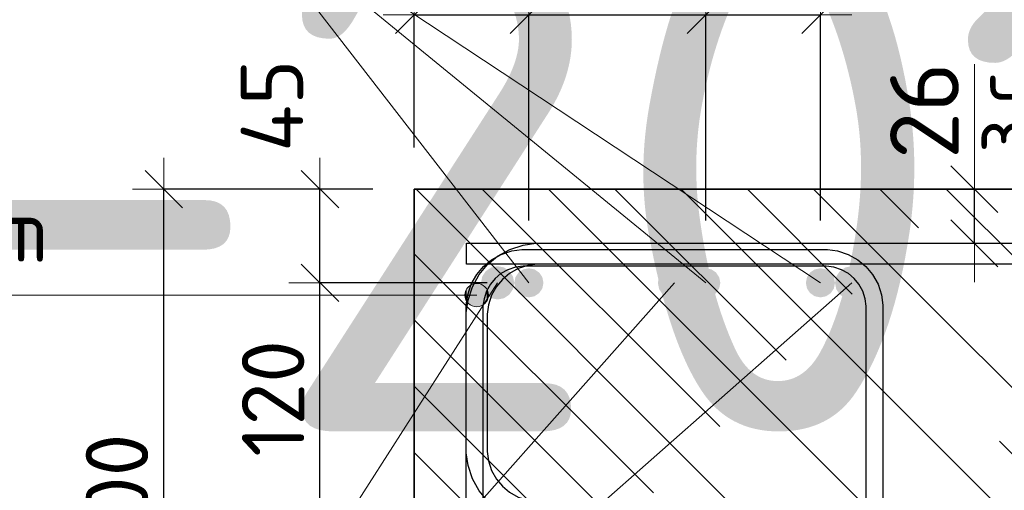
# Model space of a CAD drawing. Header units: metres. Extents: x -38 to 107, y -15 to 21.
# Tile 64 of 89: x 72.105 to 72.578, y 5.518 to 5.744. Entities that reach past the tile are written whole.
import ezdxf

# ---------------------------------------------------------------- set-up
doc = ezdxf.new("R2010")
doc.units = ezdxf.units.M
doc.header["$PDMODE"] = 65
for name, color, linetype, lineweight in [('XR$4$Арм. стержнями верхней зоны', 180, 'Continuous', 35), ('XR$4$Арм.стержн. Арматура края', 96, 'Continuous', 35), ('XR$4$Арм.стержн. Доп. арматура', 180, 'Continuous', 35), ('XR$4$Арм.стержн. Хомут', 240, 'Continuous', 35), ('XR$4$Арм.стержн.горизонт. 1', 180, 'Continuous', 35), ('XR$4$Размерная линия (1)', 7, 'Continuous', 13), ('XR$4$Размерная линия_ общее', 7, 'Continuous', 13)]:
    doc.layers.add(name, color=color, linetype=linetype, lineweight=lineweight)
doc.styles.add('ISOCPEUR', font='txt')
doc.dimstyles.new('DIMSTYLE_15', dxfattribs={"dimtxt": 0.033, "dimasz": 0.0375, "dimexe": 0, "dimexo": 0, "dimgap": 0.0165, "dimtad": 2, "dimdec": 0, "dimlfac": 1000, "dimrnd": 1, "dimzin": 12, "dimdsep": 46, "dimtxsty": 'ISOCPEUR', "dimblk1": 'ALL_ML_STRICH', "dimblk2": 'ALL_ML_STRICH', "dimsah": 1, "dimcen": 0, "dimclrd": 7, "dimclre": 256, "dimclrt": 7, "dimadec": 0, "dimazin": 0, "dimtfac": 1, "dimtdec": 0, "dimtix": 1, "dimtmove": 2, "dimatfit": 3, "dimfxl": 0, "dimtvp": 1.2, "dimtzin": 0, "dimlwd": 0, "dimlwe": -3, "dimarcsym": 0})
doc.dimstyles.new('DIMSTYLE_16', dxfattribs={"dimtxt": 0.03, "dimasz": 0.03, "dimexe": 0, "dimexo": 0, "dimgap": 0.015, "dimtad": 2, "dimdec": 0, "dimlfac": 1000, "dimrnd": 1, "dimzin": 12, "dimdsep": 46, "dimtxsty": 'ISOCPEUR', "dimblk1": 'ALL_ML_STRICH', "dimblk2": 'ALL_ML_STRICH', "dimsah": 1, "dimcen": 0, "dimclrd": 7, "dimclre": 256, "dimclrt": 7, "dimadec": 0, "dimazin": 0, "dimtfac": 1, "dimtdec": 0, "dimtix": 1, "dimtmove": 2, "dimatfit": 3, "dimfxl": 0, "dimtzin": 0, "dimlwd": 0, "dimlwe": -3, "dimarcsym": 0})
doc.dimstyles.new('DIMSTYLE_18', dxfattribs={"dimtxt": 0.03, "dimasz": 0.03, "dimexe": 0, "dimexo": 0, "dimgap": 0.015, "dimtad": 2, "dimdec": 0, "dimlfac": 1000, "dimrnd": 1, "dimzin": 12, "dimdsep": 46, "dimtxsty": 'ISOCPEUR', "dimblk1": 'ALL_ML_STRICH', "dimblk2": 'ALL_ML_STRICH', "dimsah": 1, "dimcen": 0, "dimclrd": 7, "dimclre": 256, "dimclrt": 7, "dimadec": 0, "dimazin": 0, "dimtfac": 1, "dimtdec": 0, "dimtix": 1, "dimtmove": 2, "dimatfit": 3, "dimfxl": 0, "dimtvp": 1.2, "dimtzin": 0, "dimlwd": 0, "dimlwe": -3, "dimarcsym": 0})
doc.dimstyles.new('DIMSTYLE_25', dxfattribs={"dimtxt": 0.03, "dimasz": 0.03, "dimexe": 0, "dimexo": 0, "dimgap": 0.015, "dimtad": 2, "dimdec": 0, "dimlfac": 1000, "dimrnd": 5, "dimzin": 12, "dimdsep": 46, "dimtxsty": 'ISOCPEUR', "dimblk1": 'ALL_ML_STRICH', "dimblk2": 'ALL_ML_STRICH', "dimsah": 1, "dimcen": 0, "dimclrd": 7, "dimclre": 256, "dimclrt": 7, "dimadec": 0, "dimazin": 0, "dimtfac": 1, "dimtdec": 0, "dimtix": 1, "dimtmove": 2, "dimatfit": 3, "dimfxl": 0, "dimtvp": 1.2, "dimtzin": 0, "dimlwd": 0, "dimlwe": -3, "dimarcsym": 0})
doc.dimstyles.new('DIMSTYLE_26', dxfattribs={"dimtxt": 0.03, "dimasz": 0.03, "dimexe": 0, "dimexo": 0, "dimgap": 0.015, "dimtad": 2, "dimdec": 0, "dimlfac": 1000, "dimrnd": 5, "dimzin": 12, "dimdsep": 46, "dimtxsty": 'ISOCPEUR', "dimblk1": 'ALL_ML_STRICH', "dimblk2": 'ALL_ML_STRICH', "dimsah": 1, "dimcen": 0, "dimclrd": 7, "dimclre": 256, "dimclrt": 7, "dimadec": 0, "dimazin": 0, "dimtfac": 1, "dimtdec": 0, "dimtix": 1, "dimtmove": 2, "dimatfit": 3, "dimfxl": 0, "dimtzin": 0, "dimlwd": 0, "dimlwe": -3, "dimarcsym": 0})
doc.dimstyles.new('DIMSTYLE_27', dxfattribs={"dimtxt": 0.03, "dimasz": 0.03, "dimexe": 0, "dimexo": 0, "dimgap": 0.015, "dimtad": 2, "dimdec": 0, "dimlfac": 1000, "dimrnd": 5, "dimzin": 12, "dimdsep": 46, "dimtxsty": 'ISOCPEUR', "dimblk1": 'ALL_ML_STRICH', "dimblk2": 'ALL_ML_STRICH', "dimsah": 1, "dimcen": 0, "dimclrd": 7, "dimclre": 256, "dimclrt": 7, "dimadec": 0, "dimazin": 0, "dimtfac": 1, "dimtdec": 0, "dimtix": 1, "dimtmove": 2, "dimatfit": 3, "dimfxl": 0, "dimtvp": 1.2, "dimtzin": 0, "dimlwd": 0, "dimlwe": -3, "dimarcsym": 0})
pattern_1 = [(135, (0, 0), (-0.031819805, -0.031819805), [0.4, -0.05, 0, -0.05]), (135, (-0.01591, -0.01591), (-0.031819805, -0.031819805), [0.8, -0.1, 0.1, -0.1])]

# ---------------------------------------------------------------- blocks, each defined once
blk = doc.blocks.new('ALL_ML_STRICH')
at = {"color": 0, "linetype": 'ByBlock', "lineweight": -2}
for p, q in [((0, -0.5), (0, 0.5)), ((-0.3, -0.3), (0.3, 0.3)), ((-1, 0), (0.5, 0))]:
    blk.add_line(p, q, dxfattribs=at)
blk = doc.blocks.new('*D433')
at = {"layer": 'DEFPOINTS', "color": 7, "linetype": 'Continuous', "lineweight": 13, "transparency": 33554687}
for p in [(72.29474, 5.66307), (72.1744, 5.36307), (72.2947, 5.36307)]:
    blk.add_point(p, dxfattribs=at)
at = {"layer": 'XR$4$Размерная линия (1)', "color": 9, "linetype": 'Continuous', "lineweight": -2, "true_color": 0xc7c7c7, "transparency": 33554687}
for p, q in [((72.27474, 5.66307), (72.1744, 5.66307)), ((72.2747, 5.36307), (72.1744, 5.36307))]:
    blk.add_line(p, q, dxfattribs=at)
at = {"layer": 'XR$4$Размерная линия (1)', "color": 7, "linetype": 'Continuous', "lineweight": -2, "transparency": 33554687}
blk.add_line((72.1744, 5.36307), (72.1744, 5.66307), dxfattribs=at)
at = {"layer": 'XR$4$Размерная линия (1)', "color": 7, "linetype": 'Continuous', "lineweight": 13, "transparency": 33554687, "xscale": 0.03, "yscale": 0.03, "zscale": 0.03}
for p, rotation in [((72.1744, 5.66307), 90), ((72.1744, 5.36307), 270)]:
    blk.add_blockref('ALL_ML_STRICH', p, dxfattribs=dict(at, rotation=rotation))
at = {"layer": 'XR$4$Размерная линия (1)', "color": 7, "linetype": 'Continuous', "lineweight": 13, "transparency": 33554687, "insert": (72.1519, 5.51457), "char_height": 0.03, "width": 0.09, "attachment_point": 5, "rotation": 90, "style": 'ISOCPEUR'}
blk.add_mtext('\\A1;{300}', dxfattribs=at)
blk = doc.blocks.new('*D504')
at = {"layer": 'DEFPOINTS', "color": 7, "linetype": 'Continuous', "lineweight": 13, "transparency": 33554687}
for p in [(72.52365, 5.66307), (72.52365, 5.63707), (72.56364, 5.63707)]:
    blk.add_point(p, dxfattribs=at)
at = {"layer": 'XR$4$Размерная линия_ общее', "color": 253, "linetype": 'Continuous', "lineweight": -2, "true_color": 0xa0a0a0, "transparency": 33554687}
for p, q in [((72.54365, 5.66307), (72.56364, 5.66307)), ((72.54365, 5.63707), (72.56364, 5.63707))]:
    blk.add_line(p, q, dxfattribs=at)
at = {"layer": 'XR$4$Размерная линия_ общее', "color": 7, "linetype": 'Continuous', "lineweight": -2, "transparency": 33554687}
blk.add_line((72.56364, 5.63707), (72.56364, 5.66307), dxfattribs=at)
at = {"layer": 'XR$4$Размерная линия_ общее', "color": 7, "linetype": 'Continuous', "lineweight": 13, "transparency": 33554687, "xscale": 0.0375, "yscale": 0.0375, "zscale": 0.0375}
for p, rotation in [((72.56364, 5.66307), 90), ((72.56364, 5.63707), 270)]:
    blk.add_blockref('ALL_ML_STRICH', p, dxfattribs=dict(at, rotation=rotation))
at = {"layer": 'XR$4$Размерная линия_ общее', "color": 7, "linetype": 'Continuous', "lineweight": 13, "transparency": 33554687, "insert": (72.56317, 5.68043), "char_height": 0.027, "width": 0.00135, "attachment_point": 1, "rotation": 90, "line_spacing_factor": 0.60241, "style": 'ISOCPEUR'}
blk.add_mtext('з.с.', dxfattribs=at)
at = {"layer": 'XR$4$Размерная линия_ общее', "color": 7, "linetype": 'Continuous', "lineweight": 13, "transparency": 33554687, "insert": (72.53964, 5.70079), "char_height": 0.033, "width": 0.066, "attachment_point": 5, "rotation": 90, "style": 'ISOCPEUR'}
blk.add_mtext('\\A1;{26}', dxfattribs=at)
blk = doc.blocks.new('*D505')
at = {"layer": 'DEFPOINTS', "color": 7, "linetype": 'Continuous', "lineweight": 13, "transparency": 33554687}
for p in [(72.2947, 5.74681), (72.2947, 5.66307), (72.3497, 5.62807)]:
    blk.add_point(p, dxfattribs=at)
at = {"layer": 'XR$4$Размерная линия (1)', "color": 9, "linetype": 'Continuous', "lineweight": -2, "true_color": 0xc7c7c7, "transparency": 33554687}
for p, q in [((72.2947, 5.68307), (72.2947, 5.74681)), ((72.3497, 5.64807), (72.3497, 5.74681))]:
    blk.add_line(p, q, dxfattribs=at)
at = {"layer": 'XR$4$Размерная линия (1)', "color": 7, "linetype": 'Continuous', "lineweight": -2, "transparency": 33554687}
blk.add_line((72.2947, 5.74681), (72.3497, 5.74681), dxfattribs=at)
at = {"layer": 'XR$4$Размерная линия (1)', "color": 7, "linetype": 'Continuous', "lineweight": 13, "transparency": 33554687, "xscale": 0.03, "yscale": 0.03, "zscale": 0.03, "rotation": 180}
blk.add_blockref('ALL_ML_STRICH', (72.2947, 5.74681), dxfattribs=at)
at = {"layer": 'XR$4$Размерная линия (1)', "color": 7, "linetype": 'Continuous', "lineweight": 13, "transparency": 33554687, "xscale": 0.03, "yscale": 0.03, "zscale": 0.03}
blk.add_blockref('ALL_ML_STRICH', (72.3497, 5.74681), dxfattribs=at)
at = {"layer": 'XR$4$Размерная линия (1)', "color": 7, "linetype": 'Continuous', "lineweight": 13, "transparency": 33554687, "insert": (72.37641, 5.81719), "char_height": 0.03, "width": 0.06, "attachment_point": 5, "style": 'ISOCPEUR'}
blk.add_mtext('\\A1;{55}', dxfattribs=at)
blk = doc.blocks.new('*D506')
at = {"layer": 'DEFPOINTS', "color": 7, "linetype": 'Continuous', "lineweight": 13, "transparency": 33554687}
for p in [(72.3497, 5.74681), (72.3497, 5.62807), (72.43463, 5.62807)]:
    blk.add_point(p, dxfattribs=at)
at = {"layer": 'XR$4$Размерная линия (1)', "color": 9, "linetype": 'Continuous', "lineweight": -2, "true_color": 0xc7c7c7, "transparency": 33554687}
for p, q in [((72.3497, 5.64807), (72.3497, 5.74681)), ((72.43463, 5.64807), (72.43463, 5.74681))]:
    blk.add_line(p, q, dxfattribs=at)
at = {"layer": 'XR$4$Размерная линия (1)', "color": 7, "linetype": 'Continuous', "lineweight": -2, "transparency": 33554687}
blk.add_line((72.3497, 5.74681), (72.43463, 5.74681), dxfattribs=at)
at = {"layer": 'XR$4$Размерная линия (1)', "color": 7, "linetype": 'Continuous', "lineweight": 13, "transparency": 33554687, "xscale": 0.03, "yscale": 0.03, "zscale": 0.03, "rotation": 180}
blk.add_blockref('ALL_ML_STRICH', (72.3497, 5.74681), dxfattribs=at)
at = {"layer": 'XR$4$Размерная линия (1)', "color": 7, "linetype": 'Continuous', "lineweight": 13, "transparency": 33554687, "xscale": 0.03, "yscale": 0.03, "zscale": 0.03}
blk.add_blockref('ALL_ML_STRICH', (72.43463, 5.74681), dxfattribs=at)
at = {"layer": 'XR$4$Размерная линия (1)', "color": 7, "linetype": 'Continuous', "lineweight": 13, "transparency": 33554687, "insert": (72.39366, 5.76931), "char_height": 0.03, "width": 0.06, "attachment_point": 5, "style": 'ISOCPEUR'}
blk.add_mtext('\\A1;{85}', dxfattribs=at)
blk = doc.blocks.new('*D507')
at = {"layer": 'DEFPOINTS', "color": 7, "linetype": 'Continuous', "lineweight": 13, "transparency": 33554687}
for p in [(72.43463, 5.74681), (72.43463, 5.62807), (72.4897, 5.62807)]:
    blk.add_point(p, dxfattribs=at)
at = {"layer": 'XR$4$Размерная линия (1)', "color": 9, "linetype": 'Continuous', "lineweight": -2, "true_color": 0xc7c7c7, "transparency": 33554687}
for p, q in [((72.43463, 5.64807), (72.43463, 5.74681)), ((72.4897, 5.64807), (72.4897, 5.74681))]:
    blk.add_line(p, q, dxfattribs=at)
at = {"layer": 'XR$4$Размерная линия (1)', "color": 7, "linetype": 'Continuous', "lineweight": -2, "transparency": 33554687}
blk.add_line((72.43463, 5.74681), (72.4897, 5.74681), dxfattribs=at)
at = {"layer": 'XR$4$Размерная линия (1)', "color": 7, "linetype": 'Continuous', "lineweight": 13, "transparency": 33554687, "xscale": 0.03, "yscale": 0.03, "zscale": 0.03, "rotation": 180}
blk.add_blockref('ALL_ML_STRICH', (72.43463, 5.74681), dxfattribs=at)
at = {"layer": 'XR$4$Размерная линия (1)', "color": 7, "linetype": 'Continuous', "lineweight": 13, "transparency": 33554687, "xscale": 0.03, "yscale": 0.03, "zscale": 0.03}
blk.add_blockref('ALL_ML_STRICH', (72.4897, 5.74681), dxfattribs=at)
at = {"layer": 'XR$4$Размерная линия (1)', "color": 7, "linetype": 'Continuous', "lineweight": 13, "transparency": 33554687, "insert": (72.53632, 5.76949), "char_height": 0.03, "width": 0.06, "attachment_point": 5, "style": 'ISOCPEUR'}
blk.add_mtext('\\A1;{55}', dxfattribs=at)
blk = doc.blocks.new('*D510')
at = {"layer": 'DEFPOINTS', "color": 7, "linetype": 'Continuous', "lineweight": 13, "transparency": 33554687}
for p in [(72.3497, 5.61807), (72.2494, 5.49807), (72.33466, 5.49807)]:
    blk.add_point(p, dxfattribs=at)
at = {"layer": 'XR$4$Размерная линия (1)', "color": 9, "linetype": 'Continuous', "lineweight": -2, "true_color": 0xc7c7c7, "transparency": 33554687}
for p, q in [((72.3297, 5.61807), (72.2494, 5.61807)), ((72.31466, 5.49807), (72.2494, 5.49807))]:
    blk.add_line(p, q, dxfattribs=at)
at = {"layer": 'XR$4$Размерная линия (1)', "color": 7, "linetype": 'Continuous', "lineweight": -2, "transparency": 33554687}
blk.add_line((72.2494, 5.49807), (72.2494, 5.61807), dxfattribs=at)
at = {"layer": 'XR$4$Размерная линия (1)', "color": 7, "linetype": 'Continuous', "lineweight": 13, "transparency": 33554687, "xscale": 0.03, "yscale": 0.03, "zscale": 0.03}
for p, rotation in [((72.2494, 5.61807), 90), ((72.2494, 5.49807), 270)]:
    blk.add_blockref('ALL_ML_STRICH', p, dxfattribs=dict(at, rotation=rotation))
at = {"layer": 'XR$4$Размерная линия (1)', "color": 7, "linetype": 'Continuous', "lineweight": 13, "transparency": 33554687, "insert": (72.2269, 5.56257), "char_height": 0.03, "width": 0.09, "attachment_point": 5, "rotation": 90, "style": 'ISOCPEUR'}
blk.add_mtext('\\A1;{120}', dxfattribs=at)
blk = doc.blocks.new('*D511')
at = {"layer": 'DEFPOINTS', "color": 7, "linetype": 'Continuous', "lineweight": 13, "transparency": 33554687}
for p in [(72.2947, 5.66307), (72.2494, 5.61807), (72.3497, 5.61807)]:
    blk.add_point(p, dxfattribs=at)
at = {"layer": 'XR$4$Размерная линия (1)', "color": 9, "linetype": 'Continuous', "lineweight": -2, "true_color": 0xc7c7c7, "transparency": 33554687}
for p, q in [((72.2747, 5.66307), (72.2494, 5.66307)), ((72.3297, 5.61807), (72.2494, 5.61807))]:
    blk.add_line(p, q, dxfattribs=at)
at = {"layer": 'XR$4$Размерная линия (1)', "color": 7, "linetype": 'Continuous', "lineweight": -2, "transparency": 33554687}
blk.add_line((72.2494, 5.61807), (72.2494, 5.66307), dxfattribs=at)
at = {"layer": 'XR$4$Размерная линия (1)', "color": 7, "linetype": 'Continuous', "lineweight": 13, "transparency": 33554687, "xscale": 0.03, "yscale": 0.03, "zscale": 0.03}
for p, rotation in [((72.2494, 5.66307), 90), ((72.2494, 5.61807), 270)]:
    blk.add_blockref('ALL_ML_STRICH', p, dxfattribs=dict(at, rotation=rotation))
at = {"layer": 'XR$4$Размерная линия (1)', "color": 7, "linetype": 'Continuous', "lineweight": 13, "transparency": 33554687, "insert": (72.22633, 5.7031), "char_height": 0.03, "width": 0.06, "attachment_point": 5, "rotation": 90, "style": 'ISOCPEUR'}
blk.add_mtext('\\A1;{45}', dxfattribs=at)

msp = doc.modelspace()

# ---------------------------------------------------------------- hatches: boundary and pattern name
at = {"linetype": 'Continuous', "lineweight": 25, "transparency": 33554687}
h = msp.add_hatch(dxfattribs=at)
h.set_pattern_fill('__________540', scale=0.015, style=0, pattern_type=2)
h.set_pattern_definition(pattern_1)
h.paths.add_polyline_path([(72.5447, 5.66307), (72.2947, 5.66307), (72.2947, 5.36307), (72.5447, 5.36307)], flags=0)
h = msp.add_hatch(dxfattribs=at)
h.set_pattern_fill('__________540', scale=0.015, style=0, pattern_type=2)
h.set_pattern_definition(pattern_1)
h.paths.add_polyline_path([(72.5447, 5.66307), (72.5447, 5.46307), (72.68855, 5.46307), (72.68855, 5.66307)], flags=0)
at = {"layer": 'XR$4$Арм.стержн. Арматура края', "linetype": 'Continuous', "lineweight": 13, "transparency": 33554687}
for points in [[(72.31981, 5.61498), (72.32183, 5.60733), (72.32183, 5.61701)], [(72.32183, 5.61701), (72.32465, 5.60655), (72.32465, 5.6178)], [(72.32183, 5.61701), (72.32183, 5.60733), (72.32465, 5.60655)], [(72.32465, 5.6178), (72.32465, 5.60655), (72.32746, 5.60733)], [(72.32465, 5.6178), (72.32746, 5.60733), (72.32746, 5.61701)], [(72.32746, 5.61701), (72.32746, 5.60733), (72.32948, 5.60936)], [(72.32746, 5.61701), (72.32948, 5.60936), (72.32948, 5.61498)], [(72.31981, 5.60936), (72.31981, 5.61498), (72.31902, 5.61217)], [(72.31981, 5.61498), (72.31981, 5.60936), (72.32183, 5.60733)], [(72.32948, 5.61498), (72.32948, 5.60936), (72.33027, 5.61217)]]:
    msp.add_hatch(color=7, dxfattribs=at).paths.add_polyline_path(points)
at = {"layer": 'XR$4$Арм.стержн. Доп. арматура', "linetype": 'Continuous', "lineweight": 50, "transparency": 33554687}
for points in [[(72.3567, 5.61807), (72.35617, 5.62075), (72.35465, 5.62302), (72.35238, 5.62453), (72.3497, 5.62507), (72.34702, 5.62453), (72.34475, 5.62302), (72.34324, 5.62075), (72.3427, 5.61807), (72.34324, 5.61539), (72.34475, 5.61312), (72.34702, 5.6116), (72.3497, 5.61107), (72.35238, 5.6116), (72.35465, 5.61312), (72.35617, 5.61539)], [(72.44163, 5.61807), (72.44109, 5.62075), (72.43958, 5.62302), (72.43731, 5.62453), (72.43463, 5.62507), (72.43195, 5.62453), (72.42968, 5.62302), (72.42816, 5.62075), (72.42763, 5.61807), (72.42816, 5.61539), (72.42968, 5.61312), (72.43195, 5.6116), (72.43463, 5.61107), (72.43731, 5.6116), (72.43958, 5.61312), (72.44109, 5.61539)], [(72.4967, 5.61807), (72.49617, 5.62075), (72.49465, 5.62302), (72.49238, 5.62453), (72.4897, 5.62507), (72.48702, 5.62453), (72.48475, 5.62302), (72.48324, 5.62075), (72.4827, 5.61807), (72.48324, 5.61539), (72.48475, 5.61312), (72.48702, 5.6116), (72.4897, 5.61107), (72.49238, 5.6116), (72.49465, 5.61312), (72.49617, 5.61539)]]:
    msp.add_hatch(color=7, dxfattribs=at).paths.add_polyline_path(points)
at = {"layer": 'XR$4$Арм.стержн.горизонт. 1', "linetype": 'Continuous', "lineweight": 50, "transparency": 33554687}
for points in [[(72.3427, 5.61807), (72.34209, 5.62113), (72.34036, 5.62372), (72.33776, 5.62546), (72.3347, 5.62607), (72.33164, 5.62546), (72.32905, 5.62372), (72.32731, 5.62113), (72.3267, 5.61807), (72.32731, 5.61501), (72.32905, 5.61241), (72.33164, 5.61068), (72.3347, 5.61007), (72.33776, 5.61068), (72.34036, 5.61241), (72.34209, 5.61501)], [(72.42763, 5.61807), (72.42702, 5.62113), (72.42528, 5.62372), (72.42269, 5.62546), (72.41963, 5.62607), (72.41657, 5.62546), (72.41397, 5.62372), (72.41224, 5.62113), (72.41163, 5.61807), (72.41224, 5.61501), (72.41397, 5.61241), (72.41657, 5.61068), (72.41963, 5.61007), (72.42269, 5.61068), (72.42528, 5.61241), (72.42702, 5.61501)], [(72.5127, 5.61807), (72.51209, 5.62113), (72.51036, 5.62372), (72.50776, 5.62546), (72.5047, 5.62607), (72.50164, 5.62546), (72.49905, 5.62372), (72.49731, 5.62113), (72.4967, 5.61807), (72.49731, 5.61501), (72.49905, 5.61241), (72.50164, 5.61068), (72.5047, 5.61007), (72.50776, 5.61068), (72.51036, 5.61241), (72.51209, 5.61501)]]:
    msp.add_hatch(color=7, dxfattribs=at).paths.add_polyline_path(points)

# ---------------------------------------------------------------- linework, layer by layer
at = {"color": 7, "linetype": 'Continuous', "lineweight": 13, "transparency": 33554687}
msp.add_line((72.56364, 5.66307), (72.56364, 5.72307), dxfattribs=at)
at = {"color": 7, "linetype": 'Continuous', "lineweight": 35, "transparency": 33554687}
for p, q in [((72.2947, 5.66307), (72.2947, 5.36307)), ((72.5447, 5.66307), (72.2947, 5.66307)), ((72.68855, 5.66307), (72.5447, 5.66307))]:
    msp.add_line(p, q, dxfattribs=at)
at = {"layer": 'XR$4$Арм. стержнями верхней зоны', "color": 4, "linetype": 'Continuous', "lineweight": 25, "transparency": 33554687}
msp.add_lwpolyline([(72.3197, 5.63707), (72.69355, 5.63707), (72.69355, 5.62707), (72.3197, 5.62707), (72.3197, 5.63707)], dxfattribs=at)
at = {"layer": 'XR$4$Арм.стержн. Арматура края', "color": 7, "linetype": 'Continuous', "lineweight": 13, "transparency": 33554687}
for p, q in [((72.32465, 5.6178), (72.32465, 5.6178)), ((71.86884, 5.61217), (72.17584, 5.61217)), ((72.17584, 5.61217), (72.32465, 5.61217)), ((72.31902, 5.61217), (72.31902, 5.61217)), ((72.33027, 5.61217), (72.33027, 5.61217)), ((72.32465, 5.60655), (72.32465, 5.60655))]:
    msp.add_line(p, q, dxfattribs=at)
at = {"layer": 'XR$4$Арм.стержн. Арматура края', "color": 4, "linetype": 'Continuous', "lineweight": 25, "transparency": 33554687}
for points in [[(72.69355, 5.50307), (72.35299, 5.50307), (72.34689, 5.50392), (72.34054, 5.50601), (72.3347, 5.50928), (72.32988, 5.5133), (72.32586, 5.51812), (72.32259, 5.52396), (72.32049, 5.53031), (72.31965, 5.53641), (72.31965, 5.60372), (72.32049, 5.60982), (72.32259, 5.61617), (72.32586, 5.62202), (72.32988, 5.62683), (72.3347, 5.63085), (72.34054, 5.63412), (72.34689, 5.63622), (72.35299, 5.63707), (72.69355, 5.63707)], [(72.69355, 5.62707), (72.35368, 5.62707), (72.34916, 5.62644), (72.34459, 5.62493), (72.34039, 5.62258), (72.33698, 5.61973), (72.33413, 5.61632), (72.33178, 5.61213), (72.33027, 5.60755), (72.32965, 5.60303), (72.32965, 5.53711), (72.33027, 5.53259), (72.33178, 5.52801), (72.33413, 5.52381), (72.33698, 5.5204), (72.34039, 5.51755), (72.34459, 5.5152), (72.34916, 5.5137), (72.35368, 5.51307), (72.69355, 5.51307)]]:
    msp.add_lwpolyline(points, dxfattribs=at)
at = {"layer": 'XR$4$Арм.стержн. Арматура края', "color": 7, "linetype": 'Continuous', "lineweight": 13, "transparency": 33554687}
msp.add_circle((72.32465, 5.61217), 0.00563, dxfattribs=at)
at = {"layer": 'XR$4$Арм.стержн. Доп. арматура', "color": 7, "linetype": 'Continuous', "lineweight": 13, "transparency": 33554687}
for q in [(72.4897, 5.61807), (72.43463, 5.61807), (72.3497, 5.61807)]:
    msp.add_line((72.20264, 5.80808), q, dxfattribs=at)
at = {"layer": 'XR$4$Арм.стержн. Хомут', "color": 40, "linetype": 'Continuous', "lineweight": 25, "transparency": 33554687}
for points in [[(72.31966, 5.41474), (72.31966, 5.60739), (72.32034, 5.61227), (72.32202, 5.61735), (72.32464, 5.62203), (72.32785, 5.62588), (72.3317, 5.62909), (72.33638, 5.63171), (72.34146, 5.63339), (72.34634, 5.63407), (72.49303, 5.63407), (72.49791, 5.63339), (72.50299, 5.63171), (72.50766, 5.62909), (72.51151, 5.62588), (72.51473, 5.62203), (72.51735, 5.61735), (72.51902, 5.61227), (72.5197, 5.60739), (72.5197, 5.41474)], [(72.31966, 5.41474), (72.31966, 5.60739), (72.32034, 5.61227), (72.32202, 5.61735), (72.32464, 5.62203), (72.32785, 5.62588), (72.3317, 5.62909), (72.33638, 5.63171), (72.34146, 5.63339), (72.34634, 5.63407), (72.49303, 5.63407), (72.49791, 5.63339), (72.50299, 5.63171), (72.50766, 5.62909), (72.51151, 5.62588), (72.51473, 5.62203), (72.51735, 5.61735), (72.51902, 5.61227), (72.5197, 5.60739), (72.5197, 5.41474)], [(72.31966, 5.41474), (72.31966, 5.60739), (72.32034, 5.61227), (72.32202, 5.61735), (72.32464, 5.62203), (72.32785, 5.62588), (72.3317, 5.62909), (72.33638, 5.63171), (72.34146, 5.63339), (72.34634, 5.63407), (72.49303, 5.63407), (72.49791, 5.63339), (72.50299, 5.63171), (72.50766, 5.62909), (72.51151, 5.62588), (72.51473, 5.62203), (72.51735, 5.61735), (72.51902, 5.61227), (72.5197, 5.60739), (72.5197, 5.41474)], [(72.5117, 5.4153), (72.5117, 5.60684), (72.5112, 5.61045), (72.50999, 5.61411), (72.50811, 5.61747), (72.50583, 5.6202), (72.5031, 5.62248), (72.49975, 5.62436), (72.49609, 5.62556), (72.49247, 5.62607), (72.3469, 5.62607), (72.34328, 5.62556), (72.33962, 5.62436), (72.33626, 5.62248), (72.33353, 5.6202), (72.33125, 5.61747), (72.32937, 5.61411), (72.32817, 5.61045), (72.32766, 5.60684), (72.32766, 5.4153)], [(72.5117, 5.4153), (72.5117, 5.60684), (72.5112, 5.61045), (72.50999, 5.61411), (72.50811, 5.61747), (72.50583, 5.6202), (72.5031, 5.62248), (72.49975, 5.62436), (72.49609, 5.62556), (72.49247, 5.62607), (72.3469, 5.62607), (72.34328, 5.62556), (72.33962, 5.62436), (72.33626, 5.62248), (72.33353, 5.6202), (72.33125, 5.61747), (72.32937, 5.61411), (72.32817, 5.61045), (72.32766, 5.60684), (72.32766, 5.4153)], [(72.5117, 5.4153), (72.5117, 5.60684), (72.5112, 5.61045), (72.50999, 5.61411), (72.50811, 5.61747), (72.50583, 5.6202), (72.5031, 5.62248), (72.49975, 5.62436), (72.49609, 5.62556), (72.49247, 5.62607), (72.3469, 5.62607), (72.34328, 5.62556), (72.33962, 5.62436), (72.33626, 5.62248), (72.33353, 5.6202), (72.33125, 5.61747), (72.32937, 5.61411), (72.32817, 5.61045), (72.32766, 5.60684), (72.32766, 5.4153)]]:
    msp.add_lwpolyline(points, dxfattribs=at)
at = {"layer": 'XR$4$Арм.стержн.горизонт. 1', "color": 7, "linetype": 'Continuous', "lineweight": 13, "transparency": 33554687}
for q in [(72.3347, 5.61807), (72.41963, 5.61807), (72.5047, 5.61807)]:
    msp.add_line((72.11391, 5.27357), q, dxfattribs=at)

# ---------------------------------------------------------------- texts
at = {"color": 7, "linetype": 'Continuous', "lineweight": 35, "transparency": 33554687, "insert": (70.35063, 5.54671), "char_height": 0.25, "width": 2.7437149, "attachment_point": 7, "style": 'ISOCPEUR'}
msp.add_mtext('\\W0.96;ГОСТ 34028-2016', dxfattribs=at)
at = {"layer": 'XR$4$Арм.стержн. Арматура края', "color": 7, "linetype": 'Continuous', "lineweight": 25, "transparency": 33554687, "insert": (71.88884, 5.62817), "char_height": 0.03, "width": 0.2806692, "attachment_point": 7, "style": 'ISOCPEUR'}
msp.add_mtext('\\W0.92;ø10 L=1135mm ', dxfattribs=at)

# ---------------------------------------------------------------- dimensions: what is measured, and where the dimension line sits
at = {"layer": 'XR$4$Размерная линия (1)', "color": 7, "linetype": 'Continuous', "lineweight": 13, "transparency": 33554687}
for base, p1, p2, dimstyle, picture, middle in [((72.3497, 5.74681), (72.2947, 5.68307), (72.3497, 5.64807), 'DIMSTYLE_25', '*D505', (72.37641, 5.81719)), ((72.43463, 5.74681), (72.3497, 5.64807), (72.43463, 5.64807), 'DIMSTYLE_26', '*D506', (72.39366, 5.76931)), ((72.4897, 5.74681), (72.43463, 5.64807), (72.4897, 5.64807), 'DIMSTYLE_27', '*D507', (72.53632, 5.76949))]:
    dim = msp.add_linear_dim(base=base, p1=p1, p2=p2, dimstyle=dimstyle, override={"dimpost": '<>', "dimclrd": 7, "dimclre": 9, "dimclrt": 7, "dimlwd": 0, "dimlwe": 65533}, dxfattribs=at)
    dim.commit()
    dim.dimension.update_dxf_attribs({"geometry": picture, "text_midpoint": middle, "dimtype": 160})
for base, p1, p2, dimstyle, picture, middle in [((72.2494, 5.66307), (72.3297, 5.61807), (72.2747, 5.66307), 'DIMSTYLE_18', '*D511', (72.22633, 5.7031)), ((72.1744, 5.66307), (72.2747, 5.36307), (72.27474, 5.66307), 'DIMSTYLE_16', '*D433', (72.1519, 5.51457)), ((72.2494, 5.61807), (72.31466, 5.49807), (72.3297, 5.61807), 'DIMSTYLE_16', '*D510', (72.2269, 5.56257))]:
    dim = msp.add_linear_dim(base=base, p1=p1, p2=p2, angle=90, dimstyle=dimstyle, override={"dimpost": '<>', "dimclrd": 7, "dimclre": 9, "dimclrt": 7, "dimlwd": 0, "dimlwe": 65533}, dxfattribs=at)
    dim.commit()
    dim.dimension.update_dxf_attribs({"geometry": picture, "text_midpoint": middle, "dimtype": 160})
at = {"layer": 'XR$4$Размерная линия_ общее', "color": 7, "linetype": 'Continuous', "lineweight": 13, "transparency": 33554687}
dim = msp.add_linear_dim(base=(72.56364, 5.66307), p1=(72.54365, 5.63707), p2=(72.54365, 5.66307), angle=90, text='<>\\Xз.с.', dimstyle='DIMSTYLE_15', override={"dimpost": '<>', "dimclrd": 7, "dimclre": 253, "dimclrt": 7, "dimlwd": 0, "dimlwe": 65533}, dxfattribs=at)
dim.commit()
dim.dimension.update_dxf_attribs({"geometry": '*D504', "text_midpoint": (72.53964, 5.70079), "dimtype": 160})

doc.saveas('drawing.dxf')
